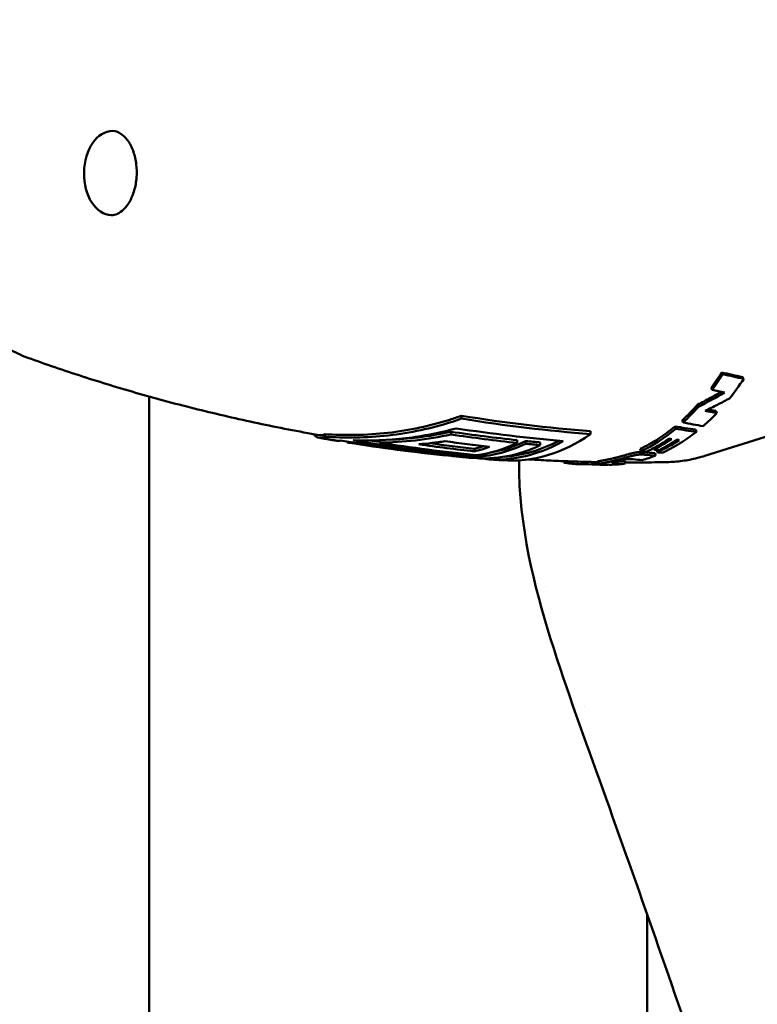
# Model space of a CAD drawing. Header units: millimetres. Extents: x 0 to 4878, y -120 to 1682.
# Tile 93 of 213: x 446 to 475, y 1304 to 1342. Entities that reach past the tile are written whole.
import ezdxf

# ---------------------------------------------------------------- set-up
doc = ezdxf.new("R2010")
doc.units = ezdxf.units.MM
doc.header["$LTSCALE"] = 2
doc.layers.add('Sichtbar (ISO)', color=7, linetype='Continuous', lineweight=50)

msp = doc.modelspace()

# ---------------------------------------------------------------- linework, layer by layer
at = {"layer": 'Sichtbar (ISO)'}
for p, q in [((474.2695, 1328.6563), (474.3167, 1328.5867)), ((473.0552, 1328.2361), (473.0988, 1328.1624)), ((451.3328, 1327.9053), (451.3328, 1287.1637)), ((463.4119, 1327.0486), (463.4125, 1327.1605)), ((473.2356, 1327.3449), (473.2733, 1327.2632)), ((471.662, 1326.7436), (471.6928, 1326.6562)), ((471.9408, 1326.9862), (471.9742, 1326.901)), ((458.1213, 1326.3518), (458.1218, 1326.4525)), ((463.0063, 1326.4361), (463.0068, 1326.5417)), ((468.3967, 1326.4493), (468.3973, 1326.5596)), ((472.4551, 1326.6306), (472.4856, 1326.5423)), ((475.3675, 1326.4154), (472.8161, 1325.6119)), ((458.9842, 1326.1397), (458.9843, 1326.1618)), ((459.1152, 1326.116), (459.1153, 1326.1401)), ((460.2374, 1326.1253), (460.2379, 1326.2137)), ((463.9057, 1325.7843), (463.9063, 1325.8857)), ((465.5649, 1326.1114), (465.5655, 1326.2166)), ((465.885, 1326.0783), (465.8856, 1326.1834)), ((466.4528, 1326.0237), (466.4534, 1326.1287)), ((470.3168, 1325.8819), (470.3352, 1325.7865)), ((470.8375, 1325.9117), (470.8497, 1325.8541)), ((462.8852, 1325.6208), (462.8853, 1325.6295)), ((463.9937, 1325.5732), (463.9941, 1325.6361)), ((470.8878, 1325.7171), (470.9038, 1325.6203)), ((470.9579, 1325.8425), (470.976, 1325.7492)), ((467.374, 1325.4071), (467.3687, 1325.3469)), ((467.9, 1325.3892), (467.8961, 1325.2905)), ((468.4593, 1325.3745), (468.4551, 1325.2833)), ((468.6759, 1325.2936), (468.674, 1325.3935)), ((468.8863, 1325.2769), (468.8863, 1325.2678)), ((469.056, 1325.2711), (469.0559, 1325.2641)), ((469.7306, 1325.4113), (469.736, 1325.3117)), ((466.6396, 1320.5448), (466.6396, 1320.5448)), ((468.1801, 1315.9259), (468.1801, 1315.9258)), ((470.5828, 1290.1517), (470.5828, 1307.8969))]:
    msp.add_line(p, q, dxfattribs=at)
for centre, major_axis, ratio, start_param, end_param in [((449.9012, 1336.5391), (-0.0272, -1.6248), 0.6653497, 3.1415927, 6.2831853), ((468.323, 1336.2319), (0.2725, 10.8475), 0.6605624, 3.9003524, 3.9788132), ((468.3234, 1336.2311), (-0.275, -10.9464), 0.6605624, 0.7587574, 0.8372282), ((469.1467, 1336.2169), (0.1673, 10.9522), 0.6661244, 3.8507788, 3.9518478), ((468.4617, 1401.9323), (19.3504, -73.656), 0.6139169, 5.9732554, 5.9829141), ((470.1609, 1334.7798), (10.6198, 6.7352), 0.5976244, 4.5637561, 4.6551255), ((468.3231, 1336.2322), (-0.2905, -10.9473), 0.6614883, 0.5680725, 0.6660195), ((467.7061, 1405.4447), (18.4878, -77.8491), 0.6089789, 6.0142556, 6.0202373), ((469.1473, 1336.2174), (0.1661, 10.9528), 0.6659274, 3.680565, 3.7654553), ((467.9248, 1405.2182), (18.2006, -77.7363), 0.6083834, 6.012655, 6.0215549), ((468.3236, 1336.2307), (-0.3033, -10.9451), 0.6626143, 0.3226031, 0.5244797), ((469.2247, 1413.2756), (13.485, -86.5418), 0.6336079, 6.0852215, 6.0992852), ((469.4236, 1413.076), (13.214, -86.4516), 0.6329755, 6.086565, 6.1006647), ((465.4268, 1336.2792), (-0.1817, -10.8526), 0.6653497, 6.2464802, 6.7320681), ((468.647, 1336.2262), (-0.2496, -10.9504), 0.663961, 0.3419283, 0.4422664), ((459.2064, 1340.3467), (-0.1058, -14.231), 0.1437682, 6.226156, 6.2902983), ((469.0953, 1442.414), (0.9926, -117.1299), 0.7464268, 6.1574395, 6.2007473), ((470.6678, 1441.382), (0.9858, -115.9968), 0.7464257, 6.1687645, 6.1936267), ((470.6676, 1441.3388), (0.9817, -115.8524), 0.7464268, 6.1736958, 6.1935709), ((471.2236, 1439.4336), (0.9725, -113.8772), 0.746424, 6.1721881, 6.1924442), ((464.3624, 1336.297), (-0.1806, -10.7852), 0.6653497, 6.2356193, 6.6038298), ((462.9062, 1336.3214), (-0.1786, -10.6648), 0.6653497, 0.1664508, 0.2501323), ((462.9062, 1336.3214), (-0.1769, -10.5646), 0.6653497, 0.1678818, 0.2196149), ((463.4742, 1336.3119), (-0.1794, -10.7156), 0.6653497, 0.0962207, 0.3226799), ((463.7944, 1336.3065), (-0.1798, -10.7421), 0.6653497, 0.0530404, 0.321902), ((464.8588, 1336.2887), (-0.1811, -10.8188), 0.6653497, 6.2036763, 6.6591537), ((463.7944, 1336.3065), (-0.1782, -10.6419), 0.6653497, 0.1314367, 0.3248679), ((464.8588, 1336.2887), (-0.1795, -10.7187), 0.6653497, 0.0546622, 0.3546718), ((471.7322, 1437.5422), (0.9486, -111.7773), 0.7464263, 6.2016808, 6.2085007), ((468.9456, 1336.221), (-0.1984, -10.9524), 0.6649968, 0.3096381, 0.4325723), ((468.8534, 1336.2228), (-0.2145, -10.9522), 0.6647082, 0.335217, 0.4355664), ((463.7944, 1336.3065), (-0.1798, -10.7421), 0.6653497, 6.188899, 6.2653781), ((469.1475, 1336.2165), (-0.1632, -10.9518), 0.6655897, 0.1939761, 0.2656569), ((469.0651, 1417.7704), (8.0235, -92.035), 0.6310787, 6.1699457, 6.1770015), ((469.1874, 1417.5968), (7.8506, -91.9658), 0.6301912, 6.1708296, 6.1778986), ((470.9425, 1325.9008), (1.4472, -0.1543), 0.0387052, 4.6524007, 4.7879471), ((471.3348, 1326.8507), (6.3892, -0.5679), 0.176144, 4.6718532, 4.7018039), ((468.3238, 1336.2312), (-0.3144, -10.9453), 0.6657228, 6.1949852, 6.2676456), ((469.6131, 1405.9053), (-1.6467, -80.6163), 0.5846049, 6.2816943, 6.2935535), ((468.9556, 1336.2205), (-0.1981, -10.9521), 0.6653368, 6.2416545, 6.3008554), ((469.2602, 1408.6131), (1.0963, -83.3537), 0.5939372, 6.2522111, 6.2601045), ((468.9885, 1325.3611), (1.6202, -0.034), 0.0589895, 4.6504946, 4.7552699), ((469.1475, 1336.2174), (-0.1628, -10.9528), 0.665421, 0.031407, 0.1031448), ((468.9083, 1411.0075), (3.6544, -85.7035), 0.6024596, 6.2217843, 6.2285173), ((468.91, 1411.1893), (3.6476, -85.7854), 0.6037242, 6.2243559, 6.2286766), ((468.5717, 1410.5616), (6.6258, -85.1109), 0.6023021, 6.1831568, 6.189878), ((471.3586, 1336.1799), (-0.181, -10.8108), 0.6653497, 0.0236332, 0.0236346)]:
    msp.add_ellipse(centre, major_axis=major_axis, ratio=ratio, start_param=start_param, end_param=end_param, dxfattribs=at)
for points, knots in [([(446.6414, 1329.4049), (446.1182, 1329.5939), (445.6302, 1329.8913), (444.7173, 1330.6879), (444.3024, 1331.2041), (443.5954, 1332.407), (443.3114, 1333.1023), (442.9124, 1334.5854), (442.7991, 1335.374), (442.7524, 1336.9626), (442.8187, 1337.7624), (443.1263, 1339.2998), (443.3677, 1340.0371), (444.0125, 1341.3768), (444.4158, 1341.9797), (445.3518, 1342.9665), (445.8813, 1343.3574), (446.599, 1343.6782), (446.7395, 1343.7323), (446.8821, 1343.7785)], [4.9530721, 4.9530721, 4.9530721, 4.9530721, 5.2405795, 5.2405795, 5.5574779, 5.5574779, 5.8926684, 5.8926684, 6.2306788, 6.2306788, 6.568021, 6.568021, 6.9057422, 6.9057422, 7.2431879, 7.2431879, 7.5693819, 7.5693819, 7.6468712, 7.6468712, 7.6468712, 7.6468712]), ([(449.9284, 1338.1639), (450.0475, 1338.1619), (450.1704, 1338.12), (450.3842, 1337.9527), (450.4705, 1337.8581), (450.6192, 1337.6278), (450.6826, 1337.496), (450.7824, 1337.2033), (450.8188, 1337.0425), (450.859, 1336.7074), (450.8625, 1336.5331), (450.8356, 1336.1906), (450.8052, 1336.0224), (450.715, 1335.7115), (450.6555, 1335.5687), (450.5174, 1335.3229), (450.439, 1335.2197), (450.2746, 1335.0572), (450.1889, 1334.9994), (450.0264, 1334.9281), (449.9497, 1334.9131), (449.874, 1334.9144)], [1.5875747, 1.5875747, 1.5875747, 1.5875747, 2.0534827, 2.0534827, 2.3698732, 2.3698732, 2.6626847, 2.6626847, 2.9554642, 2.9554642, 3.2506633, 3.2506633, 3.5463484, 3.5463484, 3.8401037, 3.8401037, 4.1319919, 4.1319919, 4.4328129, 4.4328129, 4.7291674, 4.7291674, 4.7291674, 4.7291674]), ([(446.6415, 1329.4049), (447.3346, 1329.1547), (448.0411, 1328.9128), (449.4792, 1328.4479), (450.2107, 1328.2249), (451.6967, 1327.8001), (452.4511, 1327.5982), (453.9805, 1327.2175), (454.7555, 1327.0387), (456.3233, 1326.7059), (457.1162, 1326.552), (457.9166, 1326.4112)], [1.33013881, 1.33013881, 1.33013881, 1.33013881, 1.35388507, 1.35388507, 1.37763132, 1.37763132, 1.40137757, 1.40137757, 1.42512382, 1.42512382, 1.44887007, 1.44887007, 1.44887007, 1.44887007]), ([(474.2695, 1328.6563), (474.1352, 1328.6846), (474.0008, 1328.7136), (473.732, 1328.7733), (473.5975, 1328.804), (473.4629, 1328.8355)], [0.00000381, 0.00000381, 0.00000381, 0.00000381, 0.06180907, 0.06180907, 0.12360971, 0.12360971, 0.12360971, 0.12360971]), ([(473.4629, 1328.8355), (473.4708, 1328.8241), (473.4787, 1328.8127), (473.4945, 1328.79), (473.5024, 1328.7787), (473.5103, 1328.7673)], [0.0000066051, 0.0000066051, 0.0000066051, 0.0000066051, 0.0050066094, 0.0050066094, 0.0100065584, 0.0100065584, 0.0100065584, 0.0100065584]), ([(473.5103, 1328.7673), (473.6448, 1328.7355), (473.7793, 1328.7046), (474.0481, 1328.6444), (474.1824, 1328.6151), (474.3167, 1328.5867)], [0.00000103, 0.00000103, 0.00000103, 0.00000103, 0.06187341, 0.06187341, 0.12374583, 0.12374583, 0.12374583, 0.12374583]), ([(473.4463, 1328.0851), (473.3093, 1328.0059), (473.1714, 1327.9282), (472.8664, 1327.761), (472.6988, 1327.672), (472.5301, 1327.5855)], [0.00946702, 0.00946702, 0.00946702, 0.00946702, 0.05693623, 0.05693623, 0.11386516, 0.11386516, 0.11386516, 0.11386516]), ([(473.7707, 1327.8328), (473.615, 1327.7485), (473.4583, 1327.666), (473.1429, 1327.5051), (472.9842, 1327.4266), (472.8246, 1327.35)], [0.00000125, 0.00000125, 0.00000125, 0.00000125, 0.05311516, 0.05311516, 0.10622634, 0.10622634, 0.10622634, 0.10622634]), ([(471.9408, 1326.9862), (472.044, 1327.0808), (472.144, 1327.1773), (472.3364, 1327.3729), (472.4332, 1327.4767), (472.5301, 1327.5855)], [3.16164381, 3.16164381, 3.16164381, 3.16164381, 3.21365705, 3.21365705, 3.26566382, 3.26566382, 3.26566382, 3.26566382]), ([(472.5301, 1327.5855), (472.5366, 1327.5722), (472.543, 1327.5589), (472.556, 1327.5323), (472.5624, 1327.5191), (472.5689, 1327.5058)], [0.000004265, 0.000004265, 0.000004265, 0.000004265, 0.005004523, 0.005004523, 0.01000443, 0.01000443, 0.01000443, 0.01000443]), ([(463.4119, 1327.0486), (463.2739, 1327.0001), (463.137, 1326.9544), (462.2596, 1326.6784), (461.4273, 1326.4966), (459.7446, 1326.3048), (458.8942, 1326.2947), (458.1213, 1326.3518)], [-5.33093204, -5.33093204, -5.33093204, -5.33093204, -5.28718827, -5.28718827, -5.0468966, -5.0468966, -4.80660492, -4.80660492, -4.80660492, -4.80660492]), ([(463.4125, 1327.1605), (463.258, 1327.1055), (463.105, 1327.054), (462.2191, 1326.7756), (461.3951, 1326.5956), (459.7291, 1326.4059), (458.8871, 1326.396), (458.1218, 1326.4525)], [-5.28346637, -5.28346637, -5.28346637, -5.28346637, -5.23461555, -5.23461555, -4.9967107, -4.9967107, -4.75880584, -4.75880584, -4.75880584, -4.75880584]), ([(459.2272, 1326.2112), (459.8811, 1326.189), (460.5753, 1326.2135), (461.9291, 1326.3735), (462.5892, 1326.5055), (463.2042, 1326.6736)], [-1.69019731, -1.69019731, -1.69019731, -1.69019731, -1.49368407, -1.49368407, -1.303464, -1.303464, -1.303464, -1.303464]), ([(470.3168, 1325.8819), (470.5561, 1325.9953), (470.787, 1326.1236), (471.2191, 1326.4004), (471.441, 1326.5622), (471.662, 1326.7436)], [3.10832121, 3.10832121, 3.10832121, 3.10832121, 3.2136575, 3.2136575, 3.31899378, 3.31899378, 3.31899378, 3.31899378]), ([(472.7483, 1326.7606), (472.6194, 1326.7824), (472.4904, 1326.805), (472.2324, 1326.8518), (472.1033, 1326.876), (471.9742, 1326.901)], [0.00000196, 0.00000196, 0.00000196, 0.00000196, 0.06198638, 0.06198638, 0.12397, 0.12397, 0.12397, 0.12397]), ([(458.1213, 1326.3518), (458.0094, 1326.2872), (457.8867, 1326.289), (457.7372, 1326.3977), (457.7085, 1326.4235), (457.6801, 1326.4537)], [-1.7242395, -1.7242395, -1.7242395, -1.7242395, -1.48394782, -1.48394782, -1.42668562, -1.42668562, -1.42668562, -1.42668562]), ([(457.9142, 1326.3101), (457.9589, 1326.3023), (458.0036, 1326.2945), (458.0932, 1326.2789), (458.1379, 1326.2712), (458.2275, 1326.2558), (458.2724, 1326.2482), (458.362, 1326.233), (458.4069, 1326.2254), (458.4967, 1326.2104), (458.5416, 1326.2029), (458.5865, 1326.1955)], [1.4490175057, 1.4490175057, 1.4490175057, 1.4490175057, 1.4503418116, 1.4503418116, 1.4516661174, 1.4516661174, 1.4529904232, 1.4529904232, 1.4543147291, 1.4543147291, 1.4556390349, 1.4556390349, 1.4556390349, 1.4556390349]), ([(463.0063, 1326.4361), (462.5514, 1326.3359), (462.0915, 1326.2599), (461.167, 1326.1564), (460.7022, 1326.1288), (460.2374, 1326.1253)], [-0.28811262, -0.28811262, -0.28811262, -0.28811262, -0.14405598, -0.14405598, -0.00000487, -0.00000487, -0.00000487, -0.00000487]), ([(463.0068, 1326.5417), (462.5901, 1326.4496), (462.1601, 1326.3746), (461.3603, 1326.2777), (460.9911, 1326.2494), (460.6273, 1326.2356)], [-5.21516048, -5.21516048, -5.21516048, -5.21516048, -5.09157245, -5.09157245, -4.98660769, -4.98660769, -4.98660769, -4.98660769]), ([(465.5649, 1326.1114), (465.1379, 1326.1567), (464.7112, 1326.2064), (463.8582, 1326.3146), (463.4321, 1326.3731), (463.0063, 1326.4361)], [-0.34416555, -0.34416555, -0.34416555, -0.34416555, -0.17208358, -0.17208358, -0.00000205, -0.00000205, -0.00000205, -0.00000205]), ([(470.5411, 1325.7644), (470.6927, 1325.8344), (470.8429, 1325.9118), (471.1398, 1326.0812), (471.2866, 1326.173), (471.4313, 1326.2719)], [0.000001, 0.000001, 0.000001, 0.000001, 0.0712682, 0.0712682, 0.14253355, 0.14253355, 0.14253355, 0.14253355]), ([(471.1672, 1325.7313), (471.3948, 1325.8341), (471.619, 1325.9534), (472.0593, 1326.2242), (472.275, 1326.3756), (472.4856, 1326.5423)], [0.000001, 0.000001, 0.000001, 0.000001, 0.10671312, 0.10671312, 0.21342521, 0.21342521, 0.21342521, 0.21342521]), ([(471.5332, 1326.2584), (471.5162, 1326.2607), (471.4992, 1326.2629), (471.4652, 1326.2674), (471.4483, 1326.2696), (471.4313, 1326.2719)], [-0.015941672, -0.015941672, -0.015941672, -0.015941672, -0.007972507, -0.007972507, -0.000003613, -0.000003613, -0.000003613, -0.000003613]), ([(458.7208, 1326.2063), (460.0537, 1325.9789), (461.3838, 1325.7931), (462.9617, 1325.6209), (463.2249, 1325.5938), (463.4873, 1325.5683)], [-6.0124692, -6.0124692, -6.0124692, -6.0124692, -5.51822151, -5.51822151, -5.41896769, -5.41896769, -5.41896769, -5.41896769]), ([(463.9937, 1325.5732), (463.7332, 1325.5985), (463.4719, 1325.6254), (461.8941, 1325.7975), (460.5621, 1325.9835), (459.2272, 1326.2112)], [-13.53394027, -13.53394027, -13.53394027, -13.53394027, -13.43540674, -13.43540674, -12.94046322, -12.94046322, -12.94046322, -12.94046322]), ([(460.2374, 1326.1253), (460.8599, 1326.0256), (461.4832, 1325.9347), (462.731, 1325.7711), (463.3556, 1325.6982), (463.9806, 1325.6344)], [-0.50366812, -0.50366812, -0.50366812, -0.50366812, -0.25183505, -0.25183505, -0.00000099, -0.00000099, -0.00000099, -0.00000099]), ([(461.7618, 1326.0597), (461.9312, 1326.0727), (462.1004, 1326.089), (462.4381, 1326.128), (462.6066, 1326.1507), (462.7746, 1326.1767)], [-0.10548682, -0.10548682, -0.10548682, -0.10548682, -0.05274396, -0.05274396, -0.000001, -0.000001, -0.000001, -0.000001]), ([(471.8187, 1326.2221), (471.804, 1326.2239), (471.7893, 1326.2257), (471.7599, 1326.2293), (471.7452, 1326.2312), (471.7305, 1326.233)], [-0.013795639, -0.013795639, -0.013795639, -0.013795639, -0.006899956, -0.006899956, -0.000003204, -0.000003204, -0.000003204, -0.000003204]), ([(463.2335, 1325.5861), (463.274, 1325.5822), (463.3144, 1325.5783), (463.3954, 1325.5706), (463.4358, 1325.5667), (463.5168, 1325.5592), (463.5573, 1325.5554), (463.6383, 1325.548), (463.6788, 1325.5443), (463.7598, 1325.537), (463.8003, 1325.5333), (463.8409, 1325.5298)], [1.5006453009, 1.5006453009, 1.5006453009, 1.5006453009, 1.5018066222, 1.5018066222, 1.5029679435, 1.5029679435, 1.5041292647, 1.5041292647, 1.505290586, 1.505290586, 1.5064519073, 1.5064519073, 1.5064519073, 1.5064519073]), ([(469.2801, 1325.5174), (469.2546, 1325.5113), (469.2299, 1325.5056), (469.2059, 1325.5002), (469.185, 1325.4955), (469.1647, 1325.4911), (469.145, 1325.4869), (469.1423, 1325.4863), (469.1397, 1325.4857), (469.137, 1325.4852), (469.1148, 1325.4804), (469.0935, 1325.476), (469.0729, 1325.4718), (469.0572, 1325.4687), (469.042, 1325.4656), (469.0271, 1325.4627), (469.0223, 1325.4618), (469.0174, 1325.4608), (469.0126, 1325.4599), (468.9927, 1325.4561), (468.9737, 1325.4525), (468.9555, 1325.4491), (468.9452, 1325.4472), (468.9353, 1325.4454), (468.9256, 1325.4437), (468.9172, 1325.4421), (468.9089, 1325.4407), (468.9009, 1325.4392), (468.8825, 1325.436), (468.8652, 1325.4329), (468.8488, 1325.4301), (468.8458, 1325.4296), (468.8428, 1325.4291), (468.8398, 1325.4286), (468.8257, 1325.4261), (468.8124, 1325.4238), (468.8, 1325.4217), (468.7894, 1325.4199), (468.7795, 1325.4182), (468.7702, 1325.4166), (468.7653, 1325.4157), (468.7606, 1325.4149), (468.7561, 1325.4141), (468.7419, 1325.4116), (468.7295, 1325.4093), (468.719, 1325.4073), (468.7076, 1325.4051), (468.6984, 1325.4031), (468.6914, 1325.4013), (468.6899, 1325.4009), (468.6885, 1325.4005), (468.6872, 1325.4002), (468.6818, 1325.3986), (468.6782, 1325.3972), (468.6761, 1325.3959), (468.6753, 1325.3955), (468.6747, 1325.395), (468.6744, 1325.3945), (468.6741, 1325.3942), (468.674, 1325.3938), (468.674, 1325.3935)], [0, 0, 0, 0, 0.04441827, 0.04441827, 0.04441827, 0.08333333, 0.08333333, 0.08333333, 0.08860025, 0.08860025, 0.08860025, 0.13286834, 0.13286834, 0.13286834, 0.16666667, 0.16666667, 0.16666667, 0.17783658, 0.17783658, 0.17783658, 0.22410905, 0.22410905, 0.22410905, 0.25, 0.25, 0.25, 0.27251164, 0.27251164, 0.27251164, 0.3238367, 0.3238367, 0.3238367, 0.33333333, 0.33333333, 0.33333333, 0.37844332, 0.37844332, 0.37844332, 0.41666667, 0.41666667, 0.41666667, 0.43667328, 0.43667328, 0.43667328, 0.5, 0.5, 0.5, 0.56863134, 0.56863134, 0.56863134, 0.58333333, 0.58333333, 0.58333333, 0.64417087, 0.64417087, 0.64417087, 0.66666667, 0.66666667, 0.66666667, 0.6837976, 0.6837976, 0.6837976, 0.6837976]), ([(470.4743, 1325.7527), (470.4617, 1325.7539), (470.4492, 1325.7548), (470.4367, 1325.7556), (470.4284, 1325.7562), (470.4202, 1325.7567), (470.4119, 1325.757), (470.4069, 1325.7573), (470.4019, 1325.7575), (470.3968, 1325.7577), (470.3813, 1325.7583), (470.3659, 1325.7585), (470.3505, 1325.7586), (470.3361, 1325.7586), (470.3217, 1325.7583), (470.3074, 1325.7578), (470.3013, 1325.7576), (470.2951, 1325.7573), (470.2891, 1325.757), (470.2782, 1325.7565), (470.2674, 1325.7558), (470.2567, 1325.7549), (470.2473, 1325.7542), (470.238, 1325.7534), (470.2287, 1325.7524), (470.2199, 1325.7515), (470.2113, 1325.7506), (470.2026, 1325.7495), (470.1914, 1325.7482), (470.1801, 1325.7467), (470.169, 1325.7451), (470.1613, 1325.744), (470.1535, 1325.7428), (470.1458, 1325.7416), (470.1337, 1325.7396), (470.1215, 1325.7375), (470.1092, 1325.7352), (470.1027, 1325.734), (470.0962, 1325.7327), (470.0896, 1325.7314), (470.0756, 1325.7287), (470.0614, 1325.7257), (470.0469, 1325.7225), (470.0431, 1325.7217), (470.0393, 1325.7208), (470.0355, 1325.72), (470.0176, 1325.716), (469.9992, 1325.7116), (469.9804, 1325.7069), (469.9656, 1325.7033), (469.9504, 1325.6994), (469.9351, 1325.6954), (469.9267, 1325.6932), (469.9182, 1325.691), (469.9097, 1325.6887), (469.9026, 1325.6868), (469.8954, 1325.6848), (469.8882, 1325.6829), (469.8709, 1325.6782), (469.8534, 1325.6733), (469.8356, 1325.6683), (469.8229, 1325.6648), (469.81, 1325.6611), (469.797, 1325.6574), (469.784, 1325.6537), (469.7709, 1325.65), (469.7575, 1325.6462), (469.7397, 1325.6411), (469.7215, 1325.6358), (469.7029, 1325.6305), (469.6937, 1325.6279), (469.6844, 1325.6252), (469.6749, 1325.6225), (469.668, 1325.6205), (469.6611, 1325.6185), (469.6541, 1325.6165), (469.6378, 1325.6119), (469.6212, 1325.6072), (469.6043, 1325.6024), (469.5986, 1325.6008), (469.5928, 1325.5992), (469.587, 1325.5975), (469.5761, 1325.5945), (469.5649, 1325.5914), (469.5537, 1325.5882), (469.5368, 1325.5835), (469.5195, 1325.5788), (469.5019, 1325.574), (469.4989, 1325.5732), (469.4958, 1325.5724), (469.4928, 1325.5715), (469.4784, 1325.5677), (469.4638, 1325.5637), (469.4489, 1325.5598), (469.43, 1325.5548), (469.4107, 1325.5498), (469.3909, 1325.5447), (469.3737, 1325.5403), (469.3561, 1325.5359), (469.3382, 1325.5314), (469.3192, 1325.5267), (469.2999, 1325.522), (469.2801, 1325.5174)], [0, 0, 0, 0, 0.0375955, 0.0375955, 0.0375955, 0.0625, 0.0625, 0.0625, 0.0778182, 0.0778182, 0.0778182, 0.125, 0.125, 0.125, 0.1688016, 0.1688016, 0.1688016, 0.1875, 0.1875, 0.1875, 0.2208228, 0.2208228, 0.2208228, 0.25, 0.25, 0.25, 0.2773101, 0.2773101, 0.2773101, 0.3125, 0.3125, 0.3125, 0.3368779, 0.3368779, 0.3368779, 0.375, 0.375, 0.375, 0.3950844, 0.3950844, 0.3950844, 0.4375, 0.4375, 0.4375, 0.4485332, 0.4485332, 0.4485332, 0.5, 0.5, 0.5, 0.5404689, 0.5404689, 0.5404689, 0.5625, 0.5625, 0.5625, 0.58098, 0.58098, 0.58098, 0.625, 0.625, 0.625, 0.6563754, 0.6563754, 0.6563754, 0.6875, 0.6875, 0.6875, 0.7292223, 0.7292223, 0.7292223, 0.75, 0.75, 0.75, 0.7651788, 0.7651788, 0.7651788, 0.8005315, 0.8005315, 0.8005315, 0.8125, 0.8125, 0.8125, 0.8351578, 0.8351578, 0.8351578, 0.8691339, 0.8691339, 0.8691339, 0.875, 0.875, 0.875, 0.9025517, 0.9025517, 0.9025517, 0.9375, 0.9375, 0.9375, 0.9679058, 0.9679058, 0.9679058, 1, 1, 1, 1]), ([(469.2889, 1325.4186), (469.3089, 1325.4233), (469.3284, 1325.4281), (469.3475, 1325.4328), (469.3656, 1325.4373), (469.3833, 1325.4417), (469.4006, 1325.4462), (469.4206, 1325.4513), (469.4402, 1325.4564), (469.4593, 1325.4614), (469.4743, 1325.4654), (469.4891, 1325.4694), (469.5036, 1325.4733), (469.5067, 1325.4741), (469.5097, 1325.475), (469.5128, 1325.4758), (469.5305, 1325.4806), (469.5479, 1325.4854), (469.565, 1325.4901), (469.5765, 1325.4933), (469.5879, 1325.4965), (469.5991, 1325.4997), (469.6048, 1325.5013), (469.6104, 1325.5029), (469.616, 1325.5044), (469.6331, 1325.5093), (469.6498, 1325.514), (469.6663, 1325.5187), (469.6737, 1325.5208), (469.6811, 1325.5229), (469.6884, 1325.525), (469.6975, 1325.5276), (469.7065, 1325.5302), (469.7155, 1325.5328), (469.7318, 1325.5375), (469.7478, 1325.5421), (469.7635, 1325.5466), (469.7666, 1325.5475), (469.7696, 1325.5483), (469.7726, 1325.5492), (469.7853, 1325.5528), (469.7979, 1325.5564), (469.8103, 1325.56), (469.8245, 1325.564), (469.8386, 1325.568), (469.8525, 1325.5719), (469.8693, 1325.5766), (469.8858, 1325.5812), (469.9022, 1325.5856), (469.9111, 1325.5881), (469.9199, 1325.5904), (469.9286, 1325.5928), (469.9356, 1325.5946), (469.9425, 1325.5965), (469.9494, 1325.5983), (469.9671, 1325.6029), (469.9845, 1325.6074), (470.0016, 1325.6116), (470.0182, 1325.6157), (470.0345, 1325.6195), (470.0505, 1325.6231), (470.0574, 1325.6247), (470.0642, 1325.6262), (470.0709, 1325.6276), (470.0824, 1325.6301), (470.0938, 1325.6325), (470.1049, 1325.6347), (470.1152, 1325.6367), (470.1253, 1325.6386), (470.1353, 1325.6404), (470.1441, 1325.642), (470.1528, 1325.6435), (470.1614, 1325.6449), (470.173, 1325.6468), (470.1844, 1325.6485), (470.1958, 1325.6501), (470.2033, 1325.6511), (470.2109, 1325.6521), (470.2184, 1325.653), (470.2304, 1325.6544), (470.2423, 1325.6557), (470.2542, 1325.6568), (470.2604, 1325.6574), (470.2665, 1325.6579), (470.2727, 1325.6584), (470.2859, 1325.6595), (470.2991, 1325.6603), (470.3125, 1325.6609), (470.3161, 1325.6611), (470.3198, 1325.6612), (470.3235, 1325.6613), (470.3394, 1325.6619), (470.3555, 1325.6622), (470.3715, 1325.6621), (470.3854, 1325.662), (470.3992, 1325.6617), (470.4131, 1325.6612), (470.419, 1325.661), (470.4249, 1325.6608), (470.4308, 1325.6605), (470.4381, 1325.6601), (470.4455, 1325.6597), (470.4529, 1325.6592), (470.4654, 1325.6584), (470.478, 1325.6574), (470.4905, 1325.6562)], [0, 0, 0, 0, 0.0321543, 0.0321543, 0.0321543, 0.0625, 0.0625, 0.0625, 0.0974823, 0.0974823, 0.0974823, 0.125, 0.125, 0.125, 0.1308104, 0.1308104, 0.1308104, 0.1646402, 0.1646402, 0.1646402, 0.1875, 0.1875, 0.1875, 0.1990559, 0.1990559, 0.1990559, 0.2341247, 0.2341247, 0.2341247, 0.25, 0.25, 0.25, 0.2697136, 0.2697136, 0.2697136, 0.3055872, 0.3055872, 0.3055872, 0.3125, 0.3125, 0.3125, 0.3415547, 0.3415547, 0.3415547, 0.375, 0.375, 0.375, 0.4154893, 0.4154893, 0.4154893, 0.4375, 0.4375, 0.4375, 0.4550129, 0.4550129, 0.4550129, 0.5, 0.5, 0.5, 0.543666, 0.543666, 0.543666, 0.5625, 0.5625, 0.5625, 0.5949144, 0.5949144, 0.5949144, 0.625, 0.625, 0.625, 0.6515594, 0.6515594, 0.6515594, 0.6875, 0.6875, 0.6875, 0.7115294, 0.7115294, 0.7115294, 0.75, 0.75, 0.75, 0.7699541, 0.7699541, 0.7699541, 0.8125, 0.8125, 0.8125, 0.8242378, 0.8242378, 0.8242378, 0.875, 0.875, 0.875, 0.9188597, 0.9188597, 0.9188597, 0.9375, 0.9375, 0.9375, 0.9607315, 0.9607315, 0.9607315, 1, 1, 1, 1]), ([(470.5411, 1325.7644), (470.5182, 1325.7668), (470.4953, 1325.7692), (470.4724, 1325.7716), (470.4496, 1325.7741), (470.4267, 1325.7765), (470.4038, 1325.779), (470.3809, 1325.7815), (470.3581, 1325.784), (470.3352, 1325.7865)], [0, 0, 0, 0, 0.33333333, 0.33333333, 0.33333333, 0.66666667, 0.66666667, 0.66666667, 0.99999728, 0.99999728, 0.99999728, 0.99999728]), ([(472.8161, 1325.6119), (472.7199, 1325.5817), (472.6232, 1325.5541), (472.4291, 1325.5047), (472.3316, 1325.4828), (472.1359, 1325.4446), (472.0378, 1325.4284), (471.8411, 1325.4016), (471.7425, 1325.3911), (471.5452, 1325.3759), (471.4464, 1325.3711), (471.3476, 1325.3693)], [4.51086274, 4.51086274, 4.51086274, 4.51086274, 4.54979675, 4.54979675, 4.58873077, 4.58873077, 4.62766478, 4.62766478, 4.66659879, 4.66659879, 4.7055328, 4.7055328, 4.7055328, 4.7055328]), ([(464.372, 1325.4848), (464.4125, 1325.4816), (464.4531, 1325.4783), (464.5341, 1325.4719), (464.5747, 1325.4688), (464.6557, 1325.4625), (464.6963, 1325.4594), (464.7774, 1325.4533), (464.818, 1325.4503), (464.8991, 1325.4443), (464.9397, 1325.4413), (464.9803, 1325.4384)], [1.5115197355, 1.5115197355, 1.5115197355, 1.5115197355, 1.512678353, 1.512678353, 1.5138369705, 1.5138369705, 1.514995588, 1.514995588, 1.5161542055, 1.5161542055, 1.517312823, 1.517312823, 1.517312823, 1.517312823]), ([(465.6556, 1324.4434), (465.6385, 1324.7282), (465.634, 1325.0145), (465.6406, 1325.3459), (465.6417, 1325.3909), (465.6431, 1325.4365)], [-0.35541192, -0.35541192, -0.35541192, -0.35541192, -0.24541052, -0.24541052, -0.22828038, -0.22828038, -0.22828038, -0.22828038]), ([(465.9963, 1325.4728), (466.1612, 1325.4633), (466.3263, 1325.4544), (466.7431, 1325.4334), (466.9948, 1325.422), (467.4987, 1325.4021), (467.7507, 1325.3934), (468.2266, 1325.3797), (468.4505, 1325.3743), (468.6745, 1325.37)], [1.526912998, 1.526912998, 1.526912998, 1.526912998, 1.531617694, 1.531617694, 1.538785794, 1.538785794, 1.545953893, 1.545953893, 1.552318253, 1.552318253, 1.552318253, 1.552318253]), ([(468.8228, 1325.2793), (468.8036, 1325.28), (468.7866, 1325.2808), (468.7714, 1325.2816), (468.7656, 1325.2819), (468.7601, 1325.2822), (468.7548, 1325.2825), (468.7448, 1325.2831), (468.7359, 1325.2837), (468.7279, 1325.2843), (468.7206, 1325.2848), (468.7141, 1325.2854), (468.7083, 1325.286), (468.7035, 1325.2865), (468.6992, 1325.287), (468.6954, 1325.2875), (468.6898, 1325.2883), (468.6854, 1325.2891), (468.6821, 1325.29), (468.6804, 1325.2904), (468.679, 1325.2909), (468.6779, 1325.2914), (468.6759, 1325.2924), (468.6754, 1325.2935), (468.6764, 1325.2947), (468.6767, 1325.2951), (468.6773, 1325.2956), (468.6782, 1325.2961), (468.6804, 1325.2974), (468.6842, 1325.2988), (468.6897, 1325.3004), (468.691, 1325.3007), (468.6924, 1325.3011), (468.6939, 1325.3015), (468.7011, 1325.3033), (468.7105, 1325.3053), (468.7221, 1325.3076), (468.7328, 1325.3096), (468.7453, 1325.3119), (468.7597, 1325.3144), (468.7643, 1325.3152), (468.7691, 1325.3161), (468.774, 1325.3169), (468.7834, 1325.3186), (468.7934, 1325.3203), (468.804, 1325.3221), (468.8167, 1325.3242), (468.8302, 1325.3266), (468.8444, 1325.329), (468.8474, 1325.3295), (468.8504, 1325.33), (468.8534, 1325.3306), (468.87, 1325.3334), (468.8875, 1325.3365), (468.906, 1325.3398), (468.9142, 1325.3412), (468.9225, 1325.3427), (468.9311, 1325.3443), (468.9408, 1325.346), (468.9509, 1325.3479), (468.9612, 1325.3498), (468.9796, 1325.3532), (468.9988, 1325.3568), (469.0189, 1325.3606), (469.0237, 1325.3616), (469.0286, 1325.3625), (469.0336, 1325.3635), (469.0485, 1325.3664), (469.0639, 1325.3695), (469.0798, 1325.3727), (469.1006, 1325.3769), (469.1221, 1325.3813), (469.1445, 1325.3861), (469.1472, 1325.3867), (469.1498, 1325.3872), (469.1525, 1325.3878), (469.1724, 1325.3921), (469.1929, 1325.3966), (469.2141, 1325.4013), (469.2382, 1325.4067), (469.2632, 1325.4125), (469.2889, 1325.4186)], [0, 0, 0, 0, 0.0602433, 0.0602433, 0.0602433, 0.0833333, 0.0833333, 0.0833333, 0.126899, 0.126899, 0.126899, 0.1666667, 0.1666667, 0.1666667, 0.2000389, 0.2000389, 0.2000389, 0.25, 0.25, 0.25, 0.2776754, 0.2776754, 0.2776754, 0.3333333, 0.3333333, 0.3333333, 0.3560464, 0.3560464, 0.3560464, 0.4166667, 0.4166667, 0.4166667, 0.4312601, 0.4312601, 0.4312601, 0.5, 0.5, 0.5, 0.5631407, 0.5631407, 0.5631407, 0.5833333, 0.5833333, 0.5833333, 0.621429, 0.621429, 0.621429, 0.6666667, 0.6666667, 0.6666667, 0.6760657, 0.6760657, 0.6760657, 0.727423, 0.727423, 0.727423, 0.75, 0.75, 0.75, 0.7758587, 0.7758587, 0.7758587, 0.8221612, 0.8221612, 0.8221612, 0.8333333, 0.8333333, 0.8333333, 0.8671536, 0.8671536, 0.8671536, 0.9114338, 0.9114338, 0.9114338, 0.9166667, 0.9166667, 0.9166667, 0.9556109, 0.9556109, 0.9556109, 1, 1, 1, 1]), ([(469.4417, 1325.4076), (469.4263, 1325.404), (469.4116, 1325.4006), (469.3975, 1325.3974), (469.3939, 1325.3966), (469.3904, 1325.3958), (469.3869, 1325.395), (469.3773, 1325.3928), (469.368, 1325.3907), (469.3591, 1325.3887), (469.352, 1325.387), (469.3451, 1325.3855), (469.3385, 1325.3839), (469.3342, 1325.3829), (469.3299, 1325.382), (469.3258, 1325.381), (469.3157, 1325.3786), (469.3062, 1325.3764), (469.2976, 1325.3743), (469.288, 1325.3719), (469.2794, 1325.3698), (469.2719, 1325.3677), (469.2698, 1325.3671), (469.2678, 1325.3666), (469.2659, 1325.366), (469.2605, 1325.3645), (469.2557, 1325.3631), (469.2516, 1325.3617), (469.2489, 1325.3608), (469.2465, 1325.3599), (469.2443, 1325.3591), (469.2415, 1325.358), (469.2391, 1325.357), (469.2373, 1325.3559), (469.2355, 1325.355), (469.2343, 1325.3541), (469.2334, 1325.3532), (469.2326, 1325.3524), (469.2322, 1325.3515), (469.2322, 1325.3507), (469.2323, 1325.3499), (469.2328, 1325.3491), (469.2338, 1325.3483), (469.2347, 1325.3476), (469.236, 1325.347), (469.2375, 1325.3463), (469.2395, 1325.3455), (469.242, 1325.3447), (469.2451, 1325.344), (469.2469, 1325.3435), (469.2489, 1325.3431), (469.251, 1325.3427), (469.2556, 1325.3418), (469.2609, 1325.341), (469.2671, 1325.3401), (469.2748, 1325.3391), (469.2837, 1325.3381), (469.2936, 1325.3372), (469.2955, 1325.337), (469.2974, 1325.3368), (469.2994, 1325.3366), (469.3061, 1325.336), (469.3133, 1325.3354), (469.3207, 1325.3349), (469.327, 1325.3344), (469.3334, 1325.3339), (469.3401, 1325.3334), (469.3439, 1325.3332), (469.3478, 1325.3329), (469.3518, 1325.3326), (469.3631, 1325.3319), (469.375, 1325.3311), (469.3875, 1325.3304)], [0, 0, 0, 0, 0.0665163, 0.0665163, 0.0665163, 0.0833333, 0.0833333, 0.0833333, 0.129798, 0.129798, 0.129798, 0.1666667, 0.1666667, 0.1666667, 0.1909117, 0.1909117, 0.1909117, 0.25, 0.25, 0.25, 0.3152949, 0.3152949, 0.3152949, 0.3333333, 0.3333333, 0.3333333, 0.3838974, 0.3838974, 0.3838974, 0.4166667, 0.4166667, 0.4166667, 0.4595943, 0.4595943, 0.4595943, 0.5, 0.5, 0.5, 0.5403334, 0.5403334, 0.5403334, 0.5833333, 0.5833333, 0.5833333, 0.6202824, 0.6202824, 0.6202824, 0.6666667, 0.6666667, 0.6666667, 0.6937678, 0.6937678, 0.6937678, 0.75, 0.75, 0.75, 0.8200514, 0.8200514, 0.8200514, 0.8333333, 0.8333333, 0.8333333, 0.8788763, 0.8788763, 0.8788763, 0.9166667, 0.9166667, 0.9166667, 0.9383733, 0.9383733, 0.9383733, 1, 1, 1, 1]), ([(470.0453, 1325.4776), (470.0362, 1325.4784), (470.0271, 1325.4792), (470.0181, 1325.4799), (470.0092, 1325.4806), (470.0002, 1325.4813), (469.9913, 1325.4819), (469.9823, 1325.4826), (469.9734, 1325.4831), (469.9644, 1325.4836), (469.9555, 1325.4841), (469.9465, 1325.4846), (469.9375, 1325.485), (469.9285, 1325.4853), (469.9195, 1325.4856), (469.9103, 1325.4858), (469.9012, 1325.486), (469.892, 1325.4861), (469.8825, 1325.486), (469.873, 1325.486), (469.8632, 1325.4858), (469.853, 1325.4854), (469.8427, 1325.485), (469.832, 1325.4844), (469.8212, 1325.4836), (469.8104, 1325.4828), (469.7996, 1325.4818), (469.7884, 1325.4805), (469.7772, 1325.4793), (469.7657, 1325.4778), (469.7549, 1325.4762), (469.744, 1325.4746), (469.7337, 1325.4729), (469.7242, 1325.4712), (469.7147, 1325.4696), (469.706, 1325.4679), (469.6976, 1325.4663), (469.6892, 1325.4647), (469.6812, 1325.463), (469.6735, 1325.4614), (469.6658, 1325.4598), (469.6586, 1325.4582), (469.6515, 1325.4567), (469.6445, 1325.4551), (469.6377, 1325.4536), (469.6311, 1325.4521), (469.6244, 1325.4506), (469.618, 1325.4491), (469.6117, 1325.4477), (469.6054, 1325.4462), (469.5993, 1325.4448), (469.5932, 1325.4434), (469.5872, 1325.442), (469.5812, 1325.4406), (469.5754, 1325.4392), (469.5695, 1325.4378), (469.5637, 1325.4364), (469.558, 1325.4351), (469.5522, 1325.4337), (469.5465, 1325.4323), (469.5409, 1325.431), (469.5352, 1325.4296), (469.5296, 1325.4283), (469.524, 1325.427), (469.5184, 1325.4256), (469.5128, 1325.4243), (469.5073, 1325.423), (469.5018, 1325.4217), (469.4963, 1325.4204), (469.4908, 1325.4191), (469.4853, 1325.4178), (469.4798, 1325.4165), (469.4744, 1325.4152), (469.4689, 1325.4139), (469.4635, 1325.4127), (469.458, 1325.4114), (469.4526, 1325.4101), (469.4472, 1325.4089), (469.4417, 1325.4076)], [0, 0, 0, 0, 0.0384584, 0.0384584, 0.0384584, 0.0769201, 0.0769201, 0.0769201, 0.1153817, 0.1153817, 0.1153817, 0.1538434, 0.1538434, 0.1538434, 0.1923051, 0.1923051, 0.1923051, 0.2307667, 0.2307667, 0.2307667, 0.2692284, 0.2692284, 0.2692284, 0.3076901, 0.3076901, 0.3076901, 0.3461517, 0.3461517, 0.3461517, 0.3846134, 0.3846134, 0.3846134, 0.423075, 0.423075, 0.423075, 0.4615367, 0.4615367, 0.4615367, 0.4999984, 0.4999984, 0.4999984, 0.53846, 0.53846, 0.53846, 0.5769217, 0.5769217, 0.5769217, 0.6153834, 0.6153834, 0.6153834, 0.653845, 0.653845, 0.653845, 0.6923067, 0.6923067, 0.6923067, 0.7307684, 0.7307684, 0.7307684, 0.76923, 0.76923, 0.76923, 0.8076917, 0.8076917, 0.8076917, 0.8461533, 0.8461533, 0.8461533, 0.884615, 0.884615, 0.884615, 0.9230767, 0.9230767, 0.9230767, 0.9615383, 0.9615383, 0.9615383, 1, 1, 1, 1]), ([(469.7335, 1325.3575), (469.7994, 1325.3572), (469.8653, 1325.3571), (470.0886, 1325.3567), (470.2461, 1325.3571), (470.5609, 1325.3587), (470.7183, 1325.3601), (471.033, 1325.3639), (471.1903, 1325.3663), (471.3476, 1325.3693)], [1.562351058, 1.562351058, 1.562351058, 1.562351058, 1.564223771, 1.564223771, 1.568699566, 1.568699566, 1.573175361, 1.573175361, 1.577651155, 1.577651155, 1.577651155, 1.577651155]), ([(480.7535, 1270.5136), (480.7253, 1272.2111), (480.692, 1273.9107), (480.5222, 1276.8777), (480.3652, 1278.1579), (479.8408, 1280.8862), (479.4604, 1282.3016), (478.5743, 1285.1085), (478.0659, 1286.5183), (476.0569, 1292.1295), (474.6066, 1296.2972), (471.824, 1304.3398), (470.4903, 1308.2039), (468.4408, 1313.9206), (467.7421, 1315.8071), (466.441, 1319.7939), (465.8043, 1321.9826), (465.6557, 1324.4434)], [0, 0, 0, 0, 0.5094559, 0.5094559, 0.8939617, 0.8939617, 1.3789092, 1.3789092, 1.9278409, 1.9278409, 3.572663, 3.572663, 5.1084231, 5.1084231, 5.8749357, 5.8749357, 6.6547799, 6.6547799, 6.6547799, 6.6547799])]:
    msp.add_open_spline(points, degree=3, knots=knots, dxfattribs=at)
for points in [[(468.3967, 1326.4493), (466.7643, 1326.5787), (465.0878, 1326.7755), (463.4119, 1327.0486)], [(468.3973, 1326.5596), (466.7648, 1326.6892), (465.0881, 1326.8865), (463.4125, 1327.1605)], [(463.2042, 1326.6736), (464.592, 1326.4619), (465.9759, 1326.299), (467.3333, 1326.1814)], [(458.1218, 1326.4525), (458.0563, 1326.4147), (457.987, 1326.3998), (457.9166, 1326.412)], [(465.5655, 1326.2166), (464.7183, 1326.3086), (463.8637, 1326.416), (463.0068, 1326.5417)], [(458.5865, 1326.1962), (458.632, 1326.1888), (458.677, 1326.1925), (458.7208, 1326.2063)], [(462.7954, 1325.6301), (461.5427, 1325.7597), (460.2951, 1325.9231), (459.0563, 1326.1194)], [(460.2375, 1326.1474), (460.1178, 1326.166), (459.9979, 1326.1849), (459.878, 1326.2042)], [(465.8856, 1326.1834), (466.0753, 1326.1646), (466.2646, 1326.1466), (466.4534, 1326.1287)], [(468.9848, 1325.2647), (468.909, 1325.2658), (468.8332, 1325.267), (468.7575, 1325.2684)], [(468.9848, 1325.2647), (469.0085, 1325.2643), (469.0322, 1325.2641), (469.0559, 1325.2641)]]:
    msp.add_open_spline(points, degree=3, dxfattribs=at)

doc.saveas('drawing.dxf')
